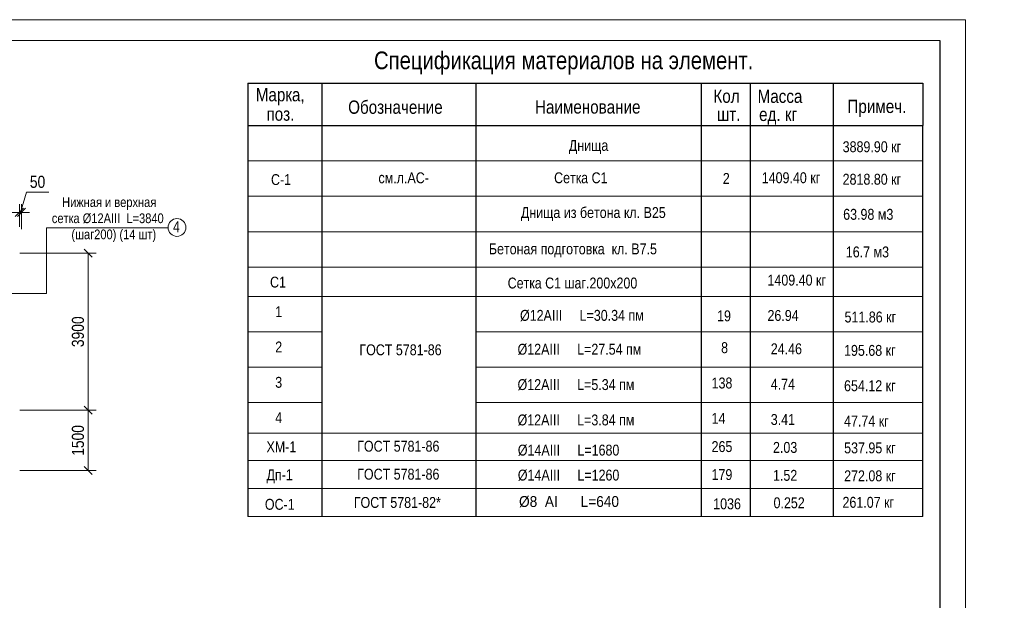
# Model space of a CAD drawing. Extents: x -764262 to 2885205, y 359641 to 616597.
# Tile 72 of 97: x 656583 to 681023, y 437085 to 451509. Entities that reach past the tile are written whole.
import ezdxf
from ezdxf.enums import TextEntityAlignment as Align

# ---------------------------------------------------------------- set-up
doc = ezdxf.new("R2010")
doc.units = 0
doc.header["$LTSCALE"] = 50
doc.header["$MEASUREMENT"] = 0
doc.layers.get('0').update_dxf_attribs({"linetype": 'CONTINUOUS', "lineweight": 15})
doc.layers.get('DEFPOINTS').update_dxf_attribs({"linetype": 'CONTINUOUS'})
doc.layers.add('2D - Общий_Ном._пера__24', color=7, linetype='CONTINUOUS', lineweight=18, true_color=0xd90005)
doc.layers.add('Текст', color=3, linetype='CONTINUOUS')
doc.styles.add('arial', font='ARIALN.TTF')
doc.dimstyles.new('Xikmatillo', dxfattribs={"dimtxt": 300, "dimasz": 200, "dimexe": 200, "dimexo": 0, "dimgap": 100, "dimtad": 1, "dimdec": 0, "dimtxsty": 'arial', "dimblk": 'OBLIQUE', "dimcen": 0, "dimclrd": 7, "dimclre": 7, "dimclrt": 7, "dimadec": 0, "dimazin": 0, "dimtfac": 1, "dimtdec": 0, "dimtmove": 1, "dimatfit": 3, "dimldrblk": 'OBLIQUE', "dimfxl": 200, "dimlwd": 13, "dimlwe": 13, "dimarcsym": 0})

# ---------------------------------------------------------------- blocks, each defined once
blk = doc.blocks.new('_OBLIQUE')
at = {"color": 0, "linetype": 'ByBlock'}
blk.add_line((-0.5, -0.5), (0.5, 0.5), dxfattribs=at)
blk = doc.blocks.new('*D689')
at = {"color": 7, "lineweight": 13, "transparency": 16777216}
for p, q in [((656600, 446723), (656751, 447226)), ((656751, 447226), (657303, 447226)), ((656575, 446361), (656575, 446923)), ((656625, 446302), (656625, 446923)), ((656575, 446723), (656375, 446723)), ((656575, 446723), (656625, 446723)), ((656575, 446723), (656625, 446723)), ((656625, 446723), (656825, 446723))]:
    blk.add_line(p, q, dxfattribs=at)
at = {"layer": 'DEFPOINTS', "color": 0, "transparency": 16777216}
for p in [(656625, 446723), (656575, 446361), (656625, 446302)]:
    blk.add_point(p, dxfattribs=at)
at = {"color": 7, "lineweight": 13, "transparency": 16777216, "xscale": 200, "yscale": 200, "zscale": 200}
blk.add_blockref('_OBLIQUE', (656575, 446723), dxfattribs=at)
at = {"color": 7, "lineweight": 13, "transparency": 16777216, "xscale": 200, "yscale": 200, "zscale": 200, "rotation": 180}
blk.add_blockref('_OBLIQUE', (656625, 446723), dxfattribs=at)
at = {"color": 7, "transparency": 16777216, "insert": (657027, 447479), "char_height": 300, "attachment_point": 5, "style": 'arial'}
blk.add_mtext('50', dxfattribs=at)
blk = doc.blocks.new('*D848')
at = {"color": 7, "lineweight": 13, "transparency": 16777216}
for p, q in [((656588, 445707), (658484, 445707)), ((658284, 441807), (658284, 445707)), ((656588, 441807), (658484, 441807))]:
    blk.add_line(p, q, dxfattribs=at)
at = {"layer": 'DEFPOINTS', "color": 0, "transparency": 16777216}
for p in [(656588, 445707), (658284, 445707), (656588, 441807)]:
    blk.add_point(p, dxfattribs=at)
at = {"color": 7, "lineweight": 13, "transparency": 16777216, "xscale": 200, "yscale": 200, "zscale": 200}
for p, rotation in [((658284, 445707), 90), ((658284, 441807), 270)]:
    blk.add_blockref('_OBLIQUE', p, dxfattribs=dict(at, rotation=rotation))
at = {"color": 7, "transparency": 16777216, "insert": (658030, 443757), "char_height": 300, "attachment_point": 5, "rotation": 90, "style": 'arial'}
blk.add_mtext('3900', dxfattribs=at)
blk = doc.blocks.new('*D849')
at = {"color": 7, "lineweight": 13, "transparency": 16777216}
for p, q in [((656588, 441807), (658484, 441807)), ((658284, 441807), (658284, 440307)), ((656588, 440307), (658484, 440307))]:
    blk.add_line(p, q, dxfattribs=at)
at = {"layer": 'DEFPOINTS', "color": 0, "transparency": 16777216}
for p in [(656588, 441807), (656588, 440307), (658284, 440307)]:
    blk.add_point(p, dxfattribs=at)
at = {"color": 7, "lineweight": 13, "transparency": 16777216, "xscale": 200, "yscale": 200, "zscale": 200}
for p, rotation in [((658284, 441807), 90), ((658284, 440307), 270)]:
    blk.add_blockref('_OBLIQUE', p, dxfattribs=dict(at, rotation=rotation))
at = {"color": 7, "transparency": 16777216, "insert": (658030, 441057), "char_height": 300, "attachment_point": 5, "rotation": 90, "style": 'arial'}
blk.add_mtext('1500', dxfattribs=at)

msp = doc.modelspace()

# ---------------------------------------------------------------- linework, layer by layer
at = {"color": 0, "linetype": 'Continuous', "lineweight": 30}
for p, q in [((662242.983, 449934.712), (678998.376, 449934.712)), ((662242.983, 448876.825), (678998.376, 448876.825)), ((662242.983, 448876.825), (678998.376, 448876.825))]:
    msp.add_line(p, q, dxfattribs=at)
at = {"color": 0, "linetype": 'Continuous'}
for p, q in [((662242.983, 447998.812), (678998.376, 447998.812)), ((662242.983, 447120.798), (678998.376, 447120.798)), ((662242.983, 446242.785), (678998.376, 446242.785)), ((662242.983, 446242.785), (678998.376, 446242.785)), ((662242.983, 445364.771), (678998.376, 445364.771)), ((662242.983, 445364.771), (678998.376, 445364.771)), ((662242.983, 444632.971), (678998.376, 444632.971)), ((662242.983, 443754.958), (664083.975, 443754.958)), ((667908.115, 443754.958), (678998.376, 443754.958)), ((662242.983, 442876.944), (664083.975, 442876.944)), ((667908.115, 442876.944), (678998.376, 442876.944)), ((662242.983, 441998.931), (664083.975, 441998.931)), ((667908.115, 441998.931), (678998.376, 441998.931)), ((662242.983, 441237.415), (678998.376, 441237.415)), ((662242.983, 441237.415), (678998.376, 441237.415)), ((662242.983, 441237.415), (678998.376, 441237.415)), ((662242.983, 441237.415), (678998.376, 441237.415)), ((662242.983, 440556.168), (678998.376, 440556.168)), ((662242.983, 439861.792), (678998.376, 439861.792)), ((662242.983, 439167.416), (678998.376, 439167.416))]:
    msp.add_line(p, q, dxfattribs=at)
at = {"color": 0}
msp.add_lwpolyline([(680055.971, 421809.05), (620655.971, 421809.05), (620655.971, 451509.051), (680055.971, 451509.051)], close=True, dxfattribs=at)
at = {"color": 0, "lineweight": 30, "ltscale": 100}
msp.add_lwpolyline([(622655.971, 451009.05), (679426.924, 450993.143), (679426.924, 422293.143), (622655.971, 422309.05)], close=True, dxfattribs=at)
at = {"color": 0, "linetype": 'Continuous'}
msp.add_lwpolyline([(662242.983, 449934.712), (662242.983, 439167.416)], dxfattribs=at)
at = {"color": 0, "linetype": 'Continuous', "lineweight": 30}
for points in [[(662242.983, 449934.712), (662242.983, 439167.416)], [(664083.975, 449934.712), (664083.975, 439167.416)], [(667908.115, 449934.712), (667908.115, 439167.416)], [(673502.417, 449934.712), (673502.417, 439167.416)], [(674714.241, 449934.712), (674714.241, 439167.416)], [(676774.085, 449934.712), (676774.085, 448876.825)], [(678998.376, 449934.712), (678998.376, 448876.825)], [(676774.085, 448876.825), (676774.085, 439167.416)], [(678998.376, 439167.416), (678998.376, 448876.825)]]:
    msp.add_lwpolyline(points, dxfattribs=at)
msp.add_lwpolyline([(657246.742, 444706.117), (653349.862, 444706.117)])
at = {"color": 0, "ltscale": 50}
msp.add_circle((660487.383, 446347.214), 220.786, dxfattribs=at)
at = {"layer": 'Текст', "color": 0, "lineweight": 20}
for q in [(657246.742, 444706.117), (660266.707, 446340.226)]:
    msp.add_line((657246.742, 446340.226), q, dxfattribs=at)

# ---------------------------------------------------------------- texts
at = {"color": 0, "linetype": 'Continuous', "style": 'arial'}
for s, height, p in [('Спецификация материалов на элемент.', 439.00668, (665378.392, 450279.334)), ('Марка,', 329.255, (662443.225, 449480.939)), ('Кол ', 329.255, (673803.906, 449444.326)), ('Масса', 329.255, (674900.042, 449441.024)), ('Обозначение', 329.25501, (664736.65, 449171.407)), ('Наименование', 329.25501, (669374.08, 449176.209)), ('Примеч.', 329.255, (677128.762, 449191.047)), ('поз.', 329.255, (662709.044, 448999.452)), ('шт.', 329.255, (673893.527, 448996.059)), ('ед. кг', 329.255, (674936.292, 448992.286))]:
    msp.add_text(s, height=height, dxfattribs=at).set_placement(p)
at = {"color": 0, "linetype": 'Continuous', "ltscale": 20, "style": 'arial'}
for s, height, p in [('Днища ', 270.0495, (670213.615, 448250.441)), ('С-1', 270.0495, (662821.34, 447402.276)), ('Сетка С1  ', 270.0495, (669848.346, 447446.036)), ('Бетоная подготовка  кл. В7.5', 270.04949, (668229.034, 445680.113)), ('С1', 270.0495, (662797.118, 444854.902)), ('Сетка С1 шаг.200х200', 270.04949, (668695.73, 444831.946)), ('1409.40 кг', 270.0495, (675144.743, 444904.711)), ('1', 270.049, (662926.021, 444121.424)), ('%%C12АIII     L=30.34 пм', 270.04949, (669002.506, 444028.49)), ('19', 270.0495, (673893.757, 444016.064)), ('26.94', 270.0495, (675144.743, 444026.697)), ('511.86 кг', 270.0495, (677057.537, 443987.741)), ('2', 270.049, (662926.021, 443243.411)), ('%%C12АIII     L=27.54 пм', 270.04949, (668941.216, 443187.223)), ('8', 270.049, (673993.742, 443226.608)), ('24.46', 270.0495, (675226.491, 443197.684)), ('195.68 кг', 270.0495, (677045.281, 443158.728)), ('3', 270.049, (662926.021, 442365.398)), ('138', 270.0495, (673757.397, 442348.595)), ('%%C12АIII     L=5.34 пм', 270.04949, (668941.216, 442309.21)), ('4.74', 270.0495, (675226.491, 442319.671)), ('654.12 кг', 270.0495, (677045.281, 442280.714)), ('4', 270.049, (662926.021, 441487.384)), ('%%C12АIII     L=3.84 пм', 270.04949, (668941.216, 441431.196)), ('14', 270.0495, (673757.397, 441470.581)), ('3.41', 270.0495, (675226.491, 441441.657)), ('47.74 кг', 270.0495, (677045.281, 441402.701)), ('ХМ-1', 270.0495, (662709.731, 440763.497)), ('%%C14АIII     L=1680', 270.04949, (668947.958, 440682.041)), ('265', 270.0495, (673757.034, 440769.195)), ('2.03', 270.0495, (675281.836, 440748.629)), ('Дп-1', 270.0495, (662709.731, 440069.121)), ('%%C14АIII     L=1260', 270.04949, (668947.958, 440061.213)), ('179', 270.0495, (673757.034, 440074.819)), ('1.52', 270.0495, (675281.836, 440054.253)), ('ГОСТ 5781-82*', 270.04949, (664878.165, 439381.181)), ('ОС-1', 270.0495, (662669.235, 439335.159)), ('1036', 270.0495, (673797.67, 439347.089)), ('0.252', 270.0495, (675295.261, 439373.369))]:
    msp.add_text(s, height=height, dxfattribs=at).set_placement(p)
at = {"linetype": 'Continuous', "ltscale": 20, "style": 'arial'}
for s, p in [('3889.90 кг', (677736.864, 448136.518)), ('2818.80 кг', (677736.864, 447328.912))]:
    msp.add_text(s, height=270.0495, dxfattribs=at).set_placement(p, align=Align.BOTTOM_CENTER)
at = {"color": 0, "linetype": 'Continuous', "ltscale": 20, "style": 'arial'}
for s, height, p in [('см.л.АС-', 270.0495, (666114.661, 447580.931)), ('ГОСТ 5781-86', 270.04949, (666036.64, 443308.444)), ('ГОСТ 5781-86', 270.04949, (665982.091, 440913.508)), ('ГОСТ 5781-86', 270.04949, (665982.091, 440219.132))]:
    msp.add_text(s, height=height, dxfattribs=at).set_placement(p, align=Align.MIDDLE)
for s, height, p in [('2', 270.049, (674122.163, 447349.448)), ('1409.40 кг', 270.0495, (675728.402, 447366.706))]:
    msp.add_text(s, height=height, dxfattribs=at).set_placement(p, align=Align.BOTTOM_CENTER)
at = {"linetype": 'Continuous', "ltscale": 20, "style": 'arial'}
for s, p in [('63.98 м3', (677023.765, 446538.871)), ('16.7 м3', (677089.525, 445604.585)), ('537.95 кг ', (677047.816, 440737.194)), ('272.08 кг ', (677047.816, 440042.818)), ('261.07 кг', (677006.524, 439384.314))]:
    msp.add_text(s, height=270.0495, dxfattribs=at).set_placement(p)
at = {"color": 0, "lineweight": 9, "char_height": 240, "width": 5038.10829, "style": 'arial'}
for s, insert, attachment_point in [('\\pi1320.44569; Нижная и верхная \\P\\pi1142.65578;сетка Ø12АIII  L=5340\\P\\pi1246.20285;    (шаг200) (138 шт)', (649024.303, 448711.48), 1), ('\\pi1320.44569; Нижная и верхная \\P\\pi1066.20285;сетка Ø12АIII  L=27540\\P\\pi1437.33518;    (шаг200) (8шт)', (624092.058, 447751.223), 1), ('\\pi1320.44569; Нижная и верхная \\P\\pi1066.20285;сетка Ø12АIII  L=30340\\P\\pi1360.88225;    (шаг200) (19шт)', (631215.21, 447751.223), 1), ('\\pi1320.44569; Нижная и верхная \\P\\pi1142.65578;сетка Ø12АIII  L=3840\\P\\pi1322.65578;    (шаг200) (14 шт)', (656238.869, 445983.833), 7)]:
    msp.add_mtext(s, dxfattribs=dict(at, insert=insert, attachment_point=attachment_point))
at = {"insert": (667958.816, 446853.037), "char_height": 270.04949, "width": 5712.92884, "attachment_point": 1, "style": 'arial'}
msp.add_mtext('\\pi1064.76159;Днища из бетона кл. В25 ', dxfattribs=at)
at = {"color": 0, "linetype": 'Continuous', "ltscale": 20, "insert": (668977.676, 439674.749), "char_height": 270.049489, "width": 5678.16813, "attachment_point": 1, "style": 'arial'}
msp.add_mtext('{\\fArial|b0|i0|c162|p34;\\W0.9;%%C\\fArial|b0|i0|c204|p34;8\\fArial|b0|i0|c162|p34;  AI      L=\\fArial|b0|i0|c204|p34;6\\fArial|b0|i0|c0|p34;4\\fArial|b0|i0|c162|p34;0}', dxfattribs=at)
at = {"layer": '2D - Общий_Ном._пера__24', "color": 0, "style": 'arial'}
msp.add_text('4', height=266.466, dxfattribs=at).set_placement((660387.488, 446230.205))

# ---------------------------------------------------------------- dimensions: what is measured, and where the dimension line sits
dim = msp.add_linear_dim(base=(656625.145, 446723.053), p1=(656575.27, 446360.736), p2=(656625.145, 446301.738), dimstyle='Xikmatillo')
dim.commit()
dim.dimension.update_dxf_attribs({"geometry": '*D689', "text_midpoint": (656851.159, 447479.397)})
for base, p2, picture, middle in [((658283.668, 445707.118), (656587.855, 445707.118), '*D848', (658030.496, 443757.118)), ((658283.668, 440307.118), (656587.855, 440307.118), '*D849', (658030.496, 441057.118))]:
    dim = msp.add_linear_dim(base=base, p1=(656587.855, 441807.118), p2=p2, angle=90, dimstyle='Xikmatillo')
    dim.commit()
    dim.dimension.update_dxf_attribs({"geometry": picture, "text_midpoint": middle})

doc.saveas('drawing.dxf')
